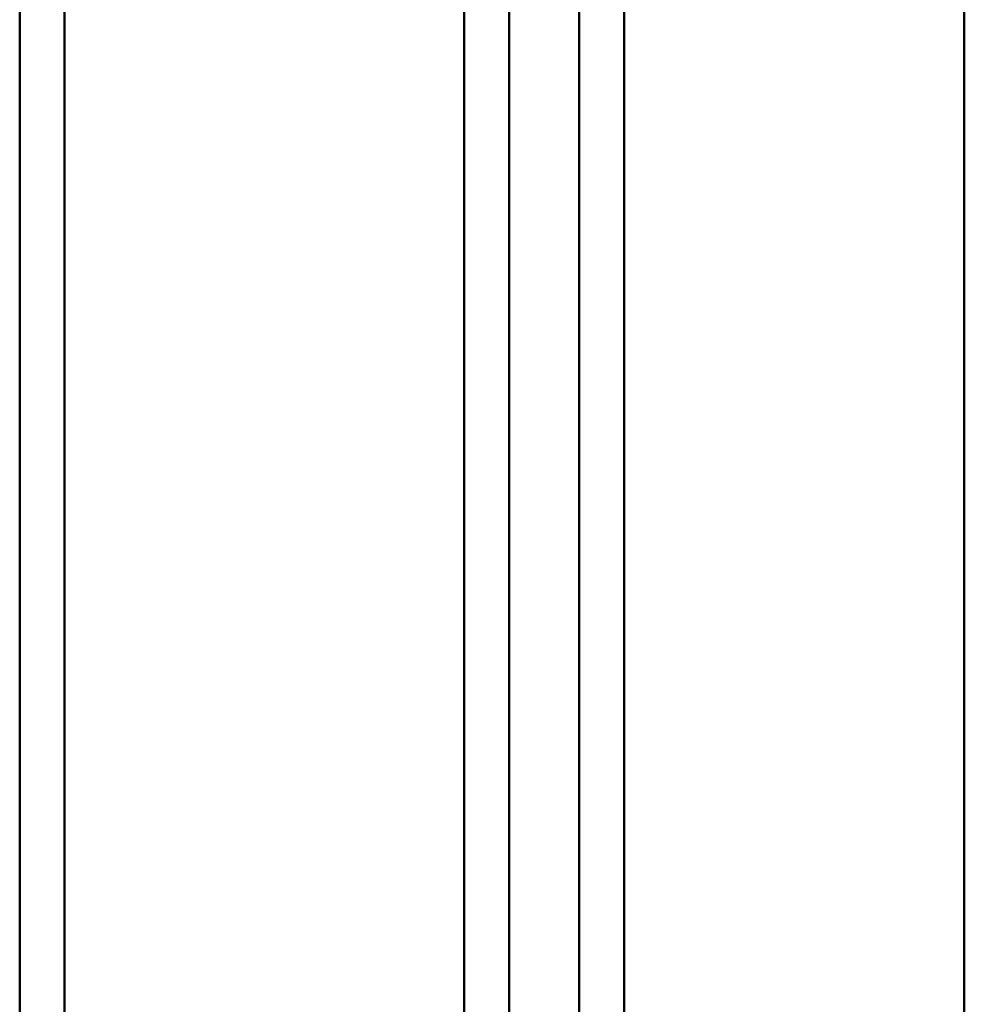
# Model space of a CAD drawing. Header units: millimetres. Extents: x 849 to 4035, y 828 to 3843.
# Tile 21 of 105: x 1161 to 1308, y 1849 to 2002. Entities that reach past the tile are written whole.
import ezdxf

# ---------------------------------------------------------------- set-up
doc = ezdxf.new("R2010")
doc.units = ezdxf.units.MM
doc.header["$LTSCALE"] = 15
doc.layers.add('Widoczne (ISO)', color=7, linetype='Continuous', lineweight=50)

msp = doc.modelspace()

# ---------------------------------------------------------------- linework, layer by layer
at = {"layer": 'Widoczne (ISO)'}
for p, q in [((1160.65, 2273.6), (1160.65, 1773.6)), ((1167.65, 2273.6), (1167.65, 1773.6)), ((1229.93, 2273.6), (1229.93, 1473.6)), ((1236.93, 2273.6), (1236.93, 1473.6)), ((1247.86, 2273.6), (1247.86, 1773.6)), ((1254.86, 2273.6), (1254.86, 1773.6)), ((1307.87, 2273.6), (1307.87, 1752.3))]:
    msp.add_line(p, q, dxfattribs=at)

doc.saveas('drawing.dxf')
